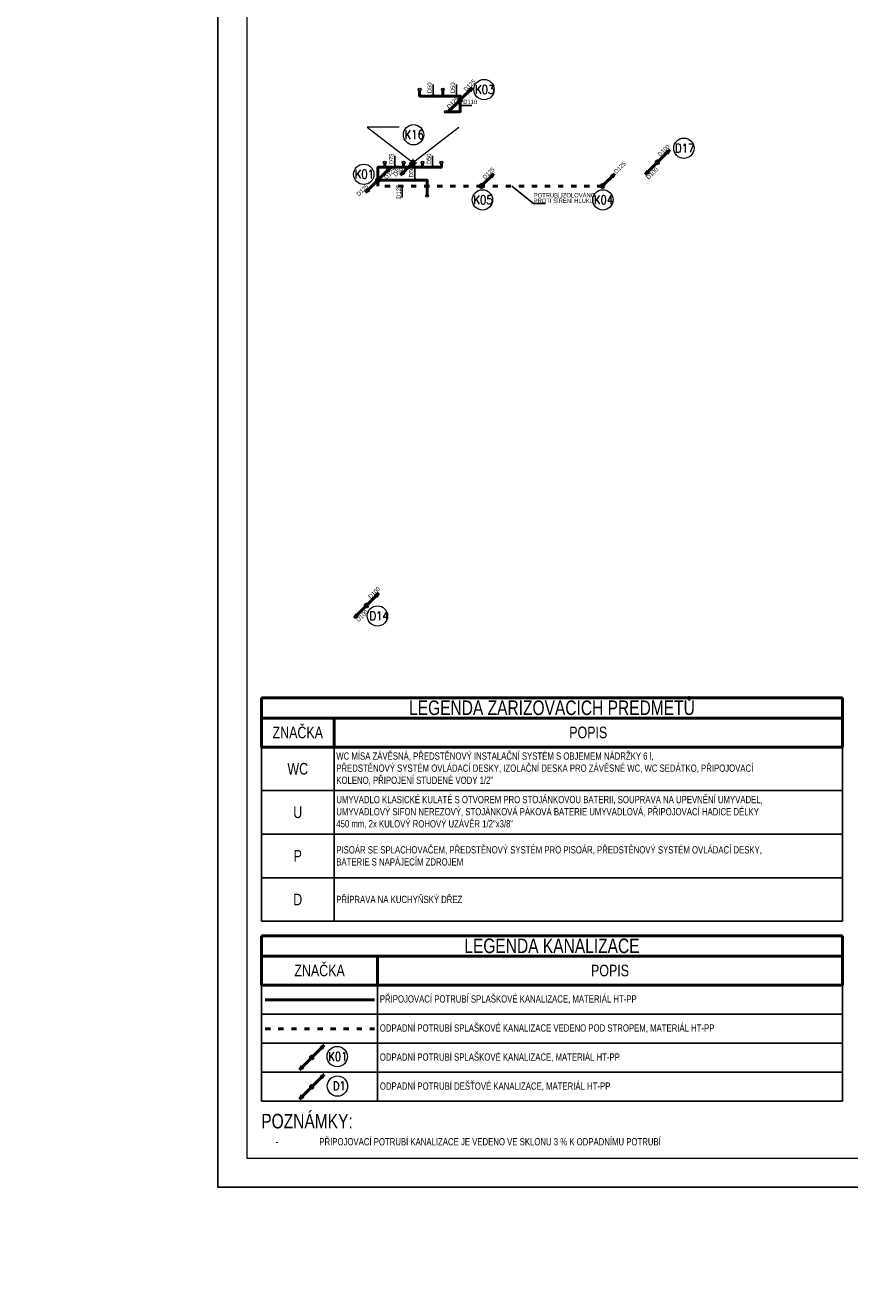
# Model space of a CAD drawing. Header units: millimetres. Extents: x 886281 to 2603493, y -207328 to 3107.
# Tile 12 of 24: x 1216603 to 1244982, y -199945 to -156362. Entities that reach past the tile are written whole.
import ezdxf

# ---------------------------------------------------------------- set-up
doc = ezdxf.new("R2010")
doc.units = ezdxf.units.MM
doc.header["$LTSCALE"] = 15
doc.linetypes.add('ACAD_ISO03W100', pattern=[30, 12, -18])
doc.layers.add('AA_FORMÁTY NETISK', color=40, linetype='Continuous', plot=False)
for name, color, linetype, lineweight in [('AA_FORMÁTY TISK', 7, 'Continuous', 15), ('AA_ROZPISKY', 7, 'Continuous', 15), ('Kóty_obecně', 7, 'Continuous', 25), ('ZTI-kan_st_destova', 71, 'Continuous', 50), ('ZTI-kan_st_splaskova', 12, 'Continuous', 50), ('ZTI-kanal_pripojovaci', 130, 'Continuous', 50), ('ZTI-kanal_splaskova_pod_str', 32, 'ACAD_ISO03W100', 50), ('ZTI-komponenty', 120, 'Continuous', 20)]:
    doc.layers.add(name, color=color, linetype=linetype, lineweight=lineweight)
doc.layers.add('ZTI-kanal_pripojovaci-popis', color=7, linetype='Continuous')
doc.layers.add('ZTI-zar_predmety-tecky', color=7, linetype='Continuous', lineweight=20, plot=False)
doc.styles.add('Popis', font='simplex.shx', dxfattribs={"width": 0.85, "height": 150})
doc.styles.get("Standard").update_dxf_attribs({"font": 'ic-simplex.shx', "width": 0.8})

# ---------------------------------------------------------------- blocks, each defined once
blk = doc.blocks.new('*U124')
at = {"color": 0, "linetype": 'ByBlock', "lineweight": -2}
blk.add_circle((0, 0), 50, dxfattribs=at)
blk = doc.blocks.new('*U126')
at = {"color": 0, "linetype": 'ByBlock', "lineweight": -2}
blk.add_circle((0, 0), 50, dxfattribs=at)
blk = doc.blocks.new('*U122')
at = {"color": 0, "linetype": 'ByBlock', "lineweight": -2}
blk.add_circle((0, 0), 50, dxfattribs=at)
blk = doc.blocks.new('*U123')
at = {"color": 0, "linetype": 'ByBlock', "lineweight": -2}
blk.add_circle((0, 0), 50, dxfattribs=at)
blk = doc.blocks.new('*U121')
at = {"color": 0, "linetype": 'ByBlock', "lineweight": -2}
blk.add_circle((0, 0), 50, dxfattribs=at)
blk = doc.blocks.new('*U116')
at = {"color": 0, "linetype": 'ByBlock', "lineweight": -2}
blk.add_circle((0, 0), 50, dxfattribs=at)
blk = doc.blocks.new('*U119')
at = {"color": 0, "linetype": 'ByBlock', "lineweight": -2}
blk.add_circle((0, 0), 50, dxfattribs=at)
blk = doc.blocks.new('*U120')
at = {"color": 0, "linetype": 'ByBlock', "lineweight": -2}
blk.add_circle((0, 0), 50, dxfattribs=at)
blk = doc.blocks.new('*T338')
at = {"layer": 'Kóty_obecně', "color": 6, "linetype": 'ByBlock', "lineweight": 50, "transparency": 16777216}
for p, q in [((0, 0), (20000, 0)), ((0, 0), (0, -1700)), ((20000, 0), (20000, -1700)), ((0, -700), (20000, -700)), ((2500, -700), (2500, -1700)), ((0, -1700), (20000, -1700))]:
    blk.add_line(p, q, dxfattribs=at)
at = {"layer": 'Kóty_obecně', "color": 0, "linetype": 'ByBlock', "lineweight": -2, "transparency": 16777216}
for p, q in [((0, -1700), (0, -7700)), ((2500, -1700), (2500, -7700)), ((20000, -1700), (20000, -7700)), ((0, -3200), (20000, -3200)), ((0, -4700), (20000, -4700)), ((0, -6200), (20000, -6200)), ((0, -7700), (20000, -7700))]:
    blk.add_line(p, q, dxfattribs=at)
at = {"layer": 'Kóty_obecně', "color": 0, "transparency": 16777216}
for s, insert, char_height, width, attachment_point in [('{\\Fc:\\program files\\ab studio\\cadkonplus 2018\\2018\\fonts\\ic-simplex|c238;LEGENDA ZAŘIZOVACÍCH PŘEDMĚTŮ}', (10000, -350), 500, 19997, 5), ('Z{\\Fc:\\program files\\ab studio\\cadkonplus 2018\\2018\\fonts\\ic-simplex|c238;NAČKA}', (1250, -1200), 400, 2497, 5), ('P{\\Fc:\\program files\\ab studio\\cadkonplus 2018\\2018\\fonts\\ic-simplex|c238;OPIS}', (11250, -1200), 400, 17497, 5), ('\\A1;{\\Fc:\\program files\\ab studio\\cadkonplus 2018\\2018\\fonts\\ic-simplex|c238; WC MÍSA ZÁVĚSNÁ, PŘEDSTĚNOVÝ INSTALAČNÍ SYSTÉM S OBJEMEM NÁDRŽKY 6 l, \\P PŘEDSTĚNOVÝ SYSTÉM OVLÁDACÍ DESKY, IZOLAČNÍ DESKA PRO ZÁVĚSNÉ WC, WC SEDÁTKO, PŘIPOJOVACÍ\\P KOLENO, PŘIPOJENÍ STUDENÉ VODY 1/2"}', (2501.5, -2450), 250, 17497, 4), ('{\\Fc:\\program files\\ab studio\\cadkonplus 2018\\2018\\fonts\\ic-simplex|c238;WC}', (1250, -2450), 400, 2497, 5), ('\\A1;{\\Fc:\\program files\\ab studio\\cadkonplus 2018\\2018\\fonts\\ic-simplex|c238; UMYVADLO KLASICKÉ KULATÉ S OTVOREM PRO STOJÁNKOVOU BATERII, SOUPRAVA NA UPEVNĚNÍ UMYVADEL, \\P UMYVADLOVÝ SIFON NEREZOVÝ, STOJÁNKOVÁ PÁKOVÁ BATERIE UMYVADLOVÁ, PŘIPOJOVACÍ HADICE DÉLKY\\P 450 mm, 2x KULOVÝ ROHOVÝ UZÁVĚR 1/2"x3/8" }', (2501.5, -3950), 250, 17497, 4), ('{\\Fc:\\program files\\ab studio\\cadkonplus 2018\\2018\\fonts\\ic-simplex|c238;U}', (1250, -3950), 400, 2497, 5), ('{\\Fc:\\program files\\ab studio\\cadkonplus 2018\\2018\\fonts\\ic-simplex|c238; PISOÁR SE SPLACHOVAČEM, PŘEDSTĚNOVÝ SYSTÉM PRO PISOÁR, PŘEDSTĚNOVÝ SYSTÉM OVLÁDACÍ DESKY,\\P BATERIE S NAPÁJECÍM ZDROJEM}', (2501.5, -5450), 250, 17497, 4), ('{\\Fc:\\program files\\ab studio\\cadkonplus 2018\\2018\\fonts\\ic-simplex|c238;P}', (1250, -5450), 400, 2497, 5), ('{\\Fc:\\program files\\ab studio\\cadkonplus 2018\\2018\\fonts\\ic-simplex|c238;D}', (1250, -6950), 400, 2497, 5), ('\\A1;\\W0.8; PŘÍPRAVA NA KUCHYŇSKÝ DŘEZ', (2501.5, -6950), 250, 17497, 4)]:
    blk.add_mtext(s, dxfattribs=dict(at, insert=insert, char_height=char_height, width=width, attachment_point=attachment_point))
blk = doc.blocks.new('*T339')
at = {"layer": 'Kóty_obecně', "color": 6, "linetype": 'ByBlock', "lineweight": 50, "transparency": 16777216}
for p, q in [((0, 0), (20000, 0)), ((0, 0), (0, -1700)), ((20000, 0), (20000, -1700)), ((0, -700), (20000, -700)), ((4000, -700), (4000, -1700)), ((0, -1700), (20000, -1700))]:
    blk.add_line(p, q, dxfattribs=at)
at = {"layer": 'Kóty_obecně', "color": 0, "linetype": 'ByBlock', "lineweight": -2, "transparency": 16777216}
for p, q in [((0, -1700), (0, -5700)), ((4000, -1700), (4000, -5700)), ((20000, -1700), (20000, -5700)), ((0, -2700), (20000, -2700)), ((0, -3700), (20000, -3700)), ((0, -4700), (20000, -4700)), ((0, -5700), (20000, -5700))]:
    blk.add_line(p, q, dxfattribs=at)
at = {"layer": 'Kóty_obecně', "color": 0, "transparency": 16777216}
for s, insert, char_height, width, attachment_point in [('{\\Fc:\\program files\\ab studio\\cadkonplus 2018\\2018\\fonts\\ic-simplex|c238;LEGENDA KANALIZACE}', (10000, -350), 500, 19997, 5), ('Z{\\Fc:\\program files\\ab studio\\cadkonplus 2018\\2018\\fonts\\ic-simplex|c238;NAČKA}', (2000, -1200), 400, 3997, 5), ('P{\\Fc:\\program files\\ab studio\\cadkonplus 2018\\2018\\fonts\\ic-simplex|c238;OPIS}', (12000, -1200), 400, 15997, 5), ('\\A1; PŘIPOJOVACÍ POTRUBÍ SPLAŠKOVÉ KANALIZACE, MATERIÁL {\\Fc:\\program files\\ab studio\\cadkonplus 2018\\2018\\fonts\\ic-simplex|c238;HT-}PP', (4001.5, -2200), 250, 15997, 4), ('{\\Fc:\\program files\\ab studio\\cadkonplus 2018\\2018\\fonts\\ic-simplex|c238; ODPADNÍ POTRUBÍ SPLAŠKOVÉ KANALIZACE VEDENO POD STROPEM, MATERIÁL HT-PP}', (4001.5, -3200), 250, 15997, 4), ('{\\Fc:\\program files\\ab studio\\cadkonplus 2018\\2018\\fonts\\ic-simplex|c238; ODPADNÍ POTRUBÍ SPLAŠKOVÉ KANALIZACE, MATERIÁL HT-PP}', (4001.5, -4200), 250, 15997, 4), ('{\\Fc:\\program files\\ab studio\\cadkonplus 2018\\2018\\fonts\\ic-simplex|c238; ODPADNÍ POTRUBÍ DEŠŤOVÉ KANALIZACE, MATERIÁL HT-PP}', (4001.5, -5200), 250, 15997, 4)]:
    blk.add_mtext(s, dxfattribs=dict(at, insert=insert, char_height=char_height, width=width, attachment_point=attachment_point))
blk = doc.blocks.new('*U187')
at = {"color": 0, "linetype": 'ByBlock', "lineweight": -2}
for p, q in [((35.36, 35.36), (424.26, 424.26)), ((424.26, 424.26), (291.68, 344.71)), ((344.71, 291.68), (424.26, 424.26)), ((-35.36, -35.36), (-424.26, -424.26)), ((-424.26, -424.26), (-344.71, -291.68)), ((-291.68, -344.71), (-424.26, -424.26))]:
    blk.add_line(p, q, dxfattribs=at)
blk.add_circle((0, 0), 50, dxfattribs=at)
blk = doc.blocks.new('*U96')
at = {"color": 0, "linetype": 'ByBlock', "lineweight": -2}
for p, q in [((35.36, 35.36), (424.26, 424.26)), ((424.26, 424.26), (291.68, 344.71)), ((344.71, 291.68), (424.26, 424.26)), ((-35.36, -35.36), (-424.26, -424.26)), ((-424.26, -424.26), (-344.71, -291.68)), ((-291.68, -344.71), (-424.26, -424.26))]:
    blk.add_line(p, q, dxfattribs=at)
blk.add_circle((0, 0), 50, dxfattribs=at)
blk = doc.blocks.new('*U342')
at = {"color": 0, "linetype": 'ByBlock', "lineweight": -2}
for p, q in [((35.36, 35.36), (424.26, 424.26)), ((424.26, 424.26), (291.68, 344.71)), ((344.71, 291.68), (424.26, 424.26)), ((-35.36, -35.36), (-424.26, -424.26)), ((-424.26, -424.26), (-344.71, -291.68)), ((-291.68, -344.71), (-424.26, -424.26))]:
    blk.add_line(p, q, dxfattribs=at)
blk.add_circle((0, 0), 50, dxfattribs=at)
blk = doc.blocks.new('*U189', base_point=(70, 70))
at = {"linetype": 'ByBlock'}
for p, q in [((-66, 70), (0, 70)), ((140, 140), (0, 0)), ((0, 140), (140, 0)), ((70, 140), (70, 206)), ((70, -66), (70, 0)), ((140, 70), (206, 70))]:
    blk.add_line(p, q, dxfattribs=at)
blk.add_lwpolyline([(0, 0), (140, 0), (140, 140), (0, 140)], close=True, dxfattribs=at)
blk = doc.blocks.new('*U347')
at = {"color": 0, "linetype": 'ByBlock', "lineweight": -2}
for p, q in [((35.36, 35.36), (424.26, 424.26)), ((424.26, 424.26), (291.68, 344.71)), ((344.71, 291.68), (424.26, 424.26))]:
    blk.add_line(p, q, dxfattribs=at)
blk.add_circle((0, 0), 50, dxfattribs=at)
blk = doc.blocks.new('*U355')
at = {"color": 0, "linetype": 'ByBlock', "lineweight": -2}
for p, q in [((35.36, 35.36), (424.26, 424.26)), ((424.26, 424.26), (291.68, 344.71)), ((344.71, 291.68), (424.26, 424.26)), ((-35.36, -35.36), (-424.26, -424.26)), ((-424.26, -424.26), (-344.71, -291.68)), ((-291.68, -344.71), (-424.26, -424.26))]:
    blk.add_line(p, q, dxfattribs=at)
blk.add_circle((0, 0), 50, dxfattribs=at)
blk = doc.blocks.new('*U356')
at = {"color": 0, "linetype": 'ByBlock', "lineweight": -2}
for p, q in [((35.36, 35.36), (424.26, 424.26)), ((424.26, 424.26), (291.68, 344.71)), ((344.71, 291.68), (424.26, 424.26))]:
    blk.add_line(p, q, dxfattribs=at)
blk.add_circle((0, 0), 50, dxfattribs=at)
blk = doc.blocks.new('*U357')
at = {"color": 0, "linetype": 'ByBlock', "lineweight": -2}
for p, q in [((35.36, 35.36), (424.26, 424.26)), ((424.26, 424.26), (291.68, 344.71)), ((344.71, 291.68), (424.26, 424.26))]:
    blk.add_line(p, q, dxfattribs=at)
blk.add_circle((0, 0), 50, dxfattribs=at)
blk = doc.blocks.new('*U358')
at = {"color": 0, "linetype": 'ByBlock', "lineweight": -2}
for p, q in [((35.36, 35.36), (424.26, 424.26)), ((424.26, 424.26), (291.68, 344.71)), ((344.71, 291.68), (424.26, 424.26)), ((-35.36, -35.36), (-424.26, -424.26)), ((-424.26, -424.26), (-344.71, -291.68)), ((-291.68, -344.71), (-424.26, -424.26))]:
    blk.add_line(p, q, dxfattribs=at)
blk.add_circle((0, 0), 50, dxfattribs=at)
blk = doc.blocks.new('*U424')
at = {"color": 0, "linetype": 'ByBlock', "lineweight": -2}
for p, q in [((35.36, 35.36), (424.26, 424.26)), ((424.26, 424.26), (291.68, 344.71)), ((344.71, 291.68), (424.26, 424.26)), ((-35.36, -35.36), (-424.26, -424.26)), ((-424.26, -424.26), (-344.71, -291.68)), ((-291.68, -344.71), (-424.26, -424.26))]:
    blk.add_line(p, q, dxfattribs=at)
blk.add_circle((0, 0), 50, dxfattribs=at)

msp = doc.modelspace()

# ---------------------------------------------------------------- linework, layer by layer
at = {"layer": 'AA_FORMÁTY NETISK'}
msp.add_lwpolyline([(1223232, -112281), (1223232, -196381), (1265232, -196381), (1265232, -112281)], close=True, dxfattribs=at)
at = {"layer": 'AA_FORMÁTY TISK'}
msp.add_lwpolyline([(1224232, -113281), (1224232, -195381), (1264232, -195381), (1264232, -113281)], close=True, dxfattribs=at)
at = {"layer": 'ZTI-kan_st_destova', "lineweight": 15}
for centre in [(1239275, -160598), (1228723, -176706), (1227348, -192897)]:
    msp.add_circle(centre, 350, dxfattribs=at)
at = {"layer": 'ZTI-kan_st_splaskova', "lineweight": 15}
for centre in [(1232394, -158577), (1229968, -160133), (1228255, -161495), (1232338, -162376), (1236486, -162376), (1227339, -191882)]:
    msp.add_circle(centre, 350, dxfattribs=at)
at = {"layer": 'ZTI-kanal_pripojovaci'}
for points in [[(1230177, -158576), (1230177, -158798), (1231577, -158798), (1231577, -158935)], [(1230977, -158576), (1230977, -158798)], [(1231083, -159341), (1231577, -159341), (1231577, -158935)], [(1230927, -161088), (1230927, -161249), (1228742, -161249), (1228742, -161699)], [(1228977, -161088), (1228977, -161249)], [(1229627, -161088), (1229627, -161249)], [(1230277, -161088), (1230277, -161249)], [(1230438, -162231), (1230438, -161699), (1228742, -161699)], [(1228624, -189923), (1224861, -189923)]]:
    msp.add_lwpolyline(points, dxfattribs=at)
at = {"layer": 'ZTI-kanal_pripojovaci-popis', "color": 2}
for p, q in [((1230642, -158405), (1230642, -158823)), ((1231442, -158405), (1231442, -158823)), ((1231970, -159123), (1231552, -159123)), ((1229327, -160856), (1229327, -161274)), ((1230623, -160856), (1230623, -161274)), ((1230013, -161306), (1230013, -161724)), ((1229581, -162291), (1229581, -161873)), ((1234514, -162499), (1234096, -162499))]:
    msp.add_line(p, q, dxfattribs=at)
at = {"layer": 'ZTI-kanal_pripojovaci-popis', "color": 3}
for p, q in [((1230597, -158843), (1230686, -158754)), ((1231398, -158843), (1231486, -158754)), ((1231532, -159078), (1231621, -159167)), ((1229282, -161294), (1229371, -161205)), ((1230579, -161294), (1230667, -161205)), ((1229969, -161744), (1230057, -161655)), ((1229536, -161853), (1229625, -161942))]:
    msp.add_line(p, q, dxfattribs=at)
at = {"layer": 'ZTI-kanal_pripojovaci-popis', "color": 2}
msp.add_lwpolyline([(1234096, -162499), (1233355, -161898)], dxfattribs=at)
at = {"layer": 'ZTI-kanal_splaskova_pod_str'}
for points in [[(1236472, -161898), (1232312, -161898), (1228742, -161898), (1228742, -161699)], [(1224861, -190923), (1228624, -190923)]]:
    msp.add_lwpolyline(points, dxfattribs=at)
at = {"layer": 'ZTI-komponenty'}
for points in [[(1229473, -159866), (1228373, -159866), (1229878, -161026)], [(1230018, -161026), (1231523, -159866)]]:
    msp.add_lwpolyline(points, dxfattribs=at)

# ---------------------------------------------------------------- block references
for name, p in [('*T338', (1224732, -179521)), ('*T339', (1224732, -187721))]:
    msp.add_blockref(name, p)
at = {"layer": 'ZTI-kan_st_destova', "rotation": 180}
for name, p in [('*U424', (1238368, -161079)), ('*U342', (1228348, -176349)), ('*U96', (1226470, -192922))]:
    msp.add_blockref(name, p, dxfattribs=at)
at = {"layer": 'ZTI-kan_st_splaskova', "rotation": 180}
for name, p in [('*U358', (1231577, -158935)), ('*U347', (1229948, -161096)), ('*U355', (1228742, -161699)), ('*U187', (1226470, -191909))]:
    msp.add_blockref(name, p, dxfattribs=at)
at = {"layer": 'ZTI-kan_st_splaskova'}
for name, p in [('*U356', (1232312, -161898)), ('*U357', (1236472, -161898))]:
    msp.add_blockref(name, p, dxfattribs=at)
at = {"layer": 'ZTI-komponenty', "rotation": 270}
msp.add_blockref('*U189', (1229948, -161096), dxfattribs=at)
at = {"layer": 'ZTI-zar_predmety-tecky'}
for name, p, rotation in [('*U120', (1230177, -158576), 270), ('*U119', (1230977, -158576), 270), ('*U116', (1231083, -159341), 180), ('*U124', (1228977, -161088), 270), ('*U123', (1229627, -161088), 270), ('*U122', (1230277, -161088), 270), ('*U121', (1230927, -161088), 90), ('*U126', (1230438, -162231), 270)]:
    msp.add_blockref(name, p, dxfattribs=dict(at, rotation=rotation))

# ---------------------------------------------------------------- texts
at = {"layer": 'AA_ROZPISKY', "attachment_point": 1, "rotation": 359.9944}
for s, width, insert, char_height in [('\\pi473.33333;{\\W0.7;Lublaňská 1002/9, 120 00 Praha 2\\P\\pi420,t2420,2620;IČO: 29136440 | +420 736 630 021\\P\\pi736.66667,t2736.66667,4936.66667;www.ecoten.cz | info@ecoten.cz\\H1.2619x; }', 4800, (1092338, -190054), 200), ('\\pi473.33333;{\\W0.7;Lublaňská 1002/9, 120 00 Praha 2\\P\\pi420,t2420,2620;IČO: 29136440 | +420 736 630 021\\P\\pi736.66667,t2736.66667,4936.66667;www.ecoten.cz | info@ecoten.cz\\H1.2619x; }', 4800, (1175316, -190054), 200), ('\\pi1758.22222,t5678.22222;JTSK\\P\\pi545.77778,t4465.77778;± 0,00 = 343,48 m Bpv', 4000, (985081, -192789), 186.67), ('\\pi1758.22222,t5678.22222;JTSK\\P\\pi545.77778,t4465.77778;± 0,00 = 343,48 m Bpv', 4000, (1078271, -193063), 186.67), ('\\pi1758.22222,t5678.22222;JTSK\\P\\pi545.77778,t4465.77778;± 0,00 = 343,48 m Bpv', 4000, (1161249, -193063), 186.67)]:
    msp.add_mtext_dynamic_manual_height_columns(s, width=width, gutter_width=150, heights=[0], dxfattribs=dict(at, insert=insert, char_height=char_height))
at = {"layer": 'Kóty_obecně', "char_height": 500, "attachment_point": 1}
for s, width, insert in [('\\W0.8;POZNÁMKY:\\P\\pi-1500,l2000,t2000;\\H250;-^IPŘIPOJOVACÍ POTRUBÍ KANALIZACE JE VEDENO VE SKLONU 3 % K ODPADNÍMU POTRUBÍ', 11997.19, (970767, -190304)), ('{\\Fc:\\program files\\ab studio\\cadkonplus 2018\\2018\\fonts\\ic-simplex|c238;POZNÁMKY:\\P\\pi-1500,l2000,t2000;\\H0.5x;-^IPŘIPOJOVACÍ POTRUBÍ KANALIZACE JE VEDENO VE SKLONU 3 % K ODPADNÍMU POTRUBÍ}', 19815.05, (1140934, -193659)), ('{\\Fc:\\program files\\ab studio\\cadkonplus 2018\\2018\\fonts\\ic-simplex|c238;POZNÁMKY:\\P\\pi-1500,l2000,t2000;\\H0.5x;-^IPŘIPOJOVACÍ POTRUBÍ KANALIZACE JE VEDENO VE SKLONU 3 % K ODPADNÍMU POTRUBÍ}', 20006.89, (1057764, -193681)), ('{\\Fc:\\program files\\ab studio\\cadkonplus 2018\\2018\\fonts\\ic-simplex|c238;POZNÁMKY:\\P\\pi-1500,l2000,t2000;\\H0.5x;-^IPŘIPOJOVACÍ POTRUBÍ KANALIZACE JE VEDENO VE SKLONU 3 % K ODPADNÍMU POTRUBÍ}', 20006.89, (1224725, -193856))]:
    msp.add_mtext_dynamic_manual_height_columns(s, width=width, gutter_width=500, heights=[0], dxfattribs=dict(at, insert=insert))
at = {"layer": 'ZTI-kan_st_destova', "lineweight": 15, "char_height": 300, "width": 4855.27, "attachment_point": 1, "style": 'Popis'}
for s, insert in [('\\fsimplex|b0|i0|c0|p0;\\W0.85;D17', (1238966, -160444)), ('\\fsimplex|b0|i0|c0|p0;\\W0.85;D14', (1228445, -176552)), ('\\fsimplex|b0|i0|c0|p0;\\W0.85;D1', (1227187, -192744))]:
    msp.add_mtext(s, dxfattribs=dict(at, insert=insert))
at = {"layer": 'ZTI-kan_st_splaskova', "lineweight": 15, "char_height": 300, "width": 4855.27, "attachment_point": 1, "style": 'Popis'}
for s, insert in [('\\fsimplex|b0|i0|c0|p0;\\W0.85;K03', (1232082, -158424)), ('\\fsimplex|b0|i0|c0|p0;\\W0.85;K16', (1229655, -159979)), ('\\fsimplex|b0|i0|c0|p0;\\W0.85;K01', (1227942, -161341)), ('\\fsimplex|b0|i0|c0|p0;\\W0.85;K05', (1232025, -162223)), ('\\fsimplex|b0|i0|c0|p0;\\W0.85;K04', (1236173, -162223)), ('\\fsimplex|b0|i0|c0|p0;\\W0.85;K01', (1227026, -191728))]:
    msp.add_mtext(s, dxfattribs=dict(at, insert=insert))
at = {"layer": 'ZTI-kanal_pripojovaci-popis', "color": 3, "width": 0.8}
for s, rotation, p in [('D50', 90, (1230592, -158698)), ('D50', 90, (1231392, -158698)), ('D125', 45, (1231782, -158655)), ('D125', 45, (1231204, -159250)), ('D100', 45, (1238462, -160894)), ('D75', 90, (1229277, -161149)), ('D50', 90, (1230573, -161149)), ('D125', 45, (1236956, -161485)), ('D125', 45, (1229039, -161681)), ('D50', 45, (1229360, -161588)), ('D50', 90, (1229963, -161599)), ('D125', 45, (1232435, -161681)), ('D100', 45, (1238062, -161680)), ('D125', 45, (1228089, -162263)), ('D125', 90, (1229531, -162337)), ('D100', 45, (1228497, -176129)), ('D100', 45, (1228081, -176923))]:
    msp.add_text(s, height=150, rotation=rotation, dxfattribs=at).set_placement(p)
for s, p in [('D110', (1231677, -159073)), ('POTRUBÍ IZOLOVÁNO', (1234106, -162290)), ('PROTI ŠÍŘENÍ HLUKU', (1234106, -162481))]:
    msp.add_text(s, height=150, dxfattribs=at).set_placement(p)

doc.saveas('drawing.dxf')
